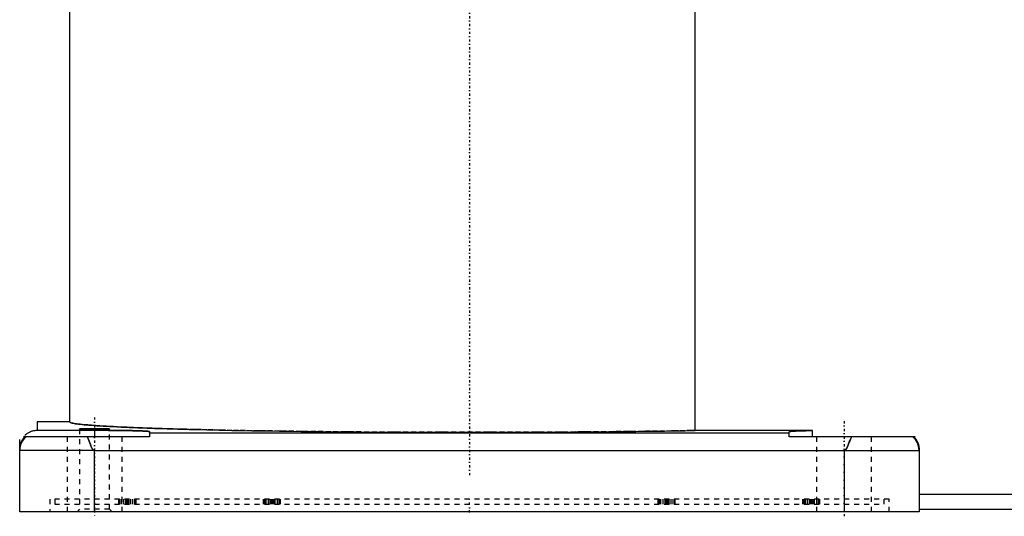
# Model space of a CAD drawing. Extents: x -565 to 216, y -1 to 791.
# Tile 1 of 13: x -90 to 107, y -1 to 99. Entities that reach past the tile are written whole.
import ezdxf

# ---------------------------------------------------------------- set-up
doc = ezdxf.new("R2010")
doc.units = 0
doc.linetypes.add('CENTER', pattern=[1.5, 0.45, -0.5, 0.05, -0.5])
doc.linetypes.add('DASHED', pattern=[2, 1, -1])
for name, color, linetype in [('AM_0', 7, 'CONTINUOUS'), ('AM_3', 7, 'DASHED'), ('AM_7', 7, 'CENTER')]:
    doc.layers.add(name, color=color, linetype=linetype)

msp = doc.modelspace()

# ---------------------------------------------------------------- linework, layer by layer
at = {"layer": 'AM_0', "color": 7, "linetype": 'CONTINUOUS'}
for p, q in [((-80, 168.5), (-80, 18)), ((45.21, 16.27), (45.21, 114.38)), ((-86.5, 18), (-86.5, 16.32)), ((-80, 18), (-86.5, 18)), ((-86.5, 16.32), (-75, 16.32)), ((-78, 16.53), (-78, 16.59)), ((-75, 16.32), (-75, 15)), ((-72, 16.59), (-72, 16.53)), ((-64, 16.04), (-64, 15)), ((68.68, 16.27), (45.21, 16.27)), ((64, 15), (64, 16.04)), ((68.68, 15), (68.68, 16.27)), ((-90, 0), (-90, 14.5)), ((-64, 15), (-89.24, 15)), ((64, 15.73), (-64, 15.73)), ((89.2, 15), (64, 15)), ((-75.14, 12.3), (-90, 12.3)), ((-75.14, 12.3), (-75, 12.23)), ((-75, 0), (-75, 12.23)), ((75, 12.23), (-75, 12.23)), ((75, 12.23), (75.14, 12.3)), ((75, 12.23), (75, 0)), ((75.14, 12.3), (90, 12.3)), ((90, 12.77), (90, 0)), ((90, 3.5), (157.5, 3.5)), ((90, 0), (-90, 0)), ((90, 0.5), (157.5, 0.5))]:
    msp.add_line(p, q, dxfattribs=at)
for points in [[(-80, 18, 0), (-80, 17.98, 0), (-79.96, 17.94, 0), (-79.9, 17.89, 0), (-79.85, 17.87, 0), (-79.8, 17.85, 0), (-79.67, 17.81, 0), (-79.51, 17.77, 0), (-79.32, 17.73, 0), (-79.09, 17.69, 0), (-78.83, 17.64, 0), (-78.69, 17.62, 0), (-78.55, 17.6, 0), (-78.22, 17.56, 0), (-77.87, 17.52, 0), (-77.49, 17.48, 0), (-77.07, 17.44, 0), (-76.62, 17.4, 0), (-76.39, 17.38, 0), (-76.15, 17.36, 0), (-75.64, 17.32, 0), (-75.1, 17.28, 0), (-74.82, 17.26, 0), (-74.53, 17.24, 0), (-73.93, 17.2, 0), (-73.3, 17.16, 0), (-72.97, 17.14, 0), (-72.64, 17.12, 0), (-71.95, 17.08, 0), (-71.24, 17.05, 0), (-70.49, 17.01, 0), (-69.71, 16.97, 0), (-68.91, 16.94, 0), (-68.5, 16.92, 0), (-68.08, 16.9, 0), (-67.22, 16.86, 0), (-66.34, 16.83, 0), (-65.42, 16.79, 0), (-64.49, 16.76, 0), (-63.52, 16.73, 0), (-63.03, 16.71, 0), (-62.53, 16.69, 0), (-61.51, 16.66, 0), (-60.47, 16.63, 0), (-59.41, 16.6, 0), (-58.32, 16.57, 0), (-57.21, 16.54, 0), (-56.64, 16.52, 0), (-56.07, 16.51, 0), (-54.91, 16.48, 0), (-53.73, 16.45, 0), (-52.53, 16.42, 0), (-51.31, 16.39, 0), (-50.06, 16.37, 0), (-49.43, 16.35, 0), (-48.8, 16.34, 0), (-47.51, 16.31, 0), (-46.21, 16.29, 0), (-44.89, 16.27, 0), (-43.55, 16.24, 0), (-42.19, 16.22, 0), (-41.5, 16.21, 0), (-40.81, 16.2, 0), (-39.42, 16.18, 0), (-38.01, 16.16, 0), (-37.3, 16.15, 0), (-36.59, 16.14, 0), (-35.15, 16.12, 0), (-33.7, 16.1, 0), (-32.97, 16.09, 0), (-32.24, 16.08, 0), (-30.76, 16.07, 0), (-29.27, 16.05, 0), (-27.76, 16.04, 0), (-26.25, 16.02, 0), (-24.72, 16.01, 0), (-23.96, 16, 0), (-23.19, 16, 0), (-21.65, 15.98, 0), (-20.09, 15.97, 0), (-18.53, 15.96, 0), (-16.96, 15.95, 0), (-15.39, 15.94, 0), (-14.6, 15.94, 0), (-13.81, 15.94, 0), (-12.22, 15.93, 0), (-10.63, 15.92, 0), (-9.03, 15.92, 0), (-7.43, 15.91, 0), (-5.83, 15.91, 0), (-5.03, 15.91, 0), (-4.22, 15.91, 0), (-2.62, 15.91, 0), (-1.01, 15.91, 0), (0.6, 15.91, 0), (2.21, 15.91, 0), (3.81, 15.91, 0), (4.62, 15.91, 0), (5.42, 15.91, 0), (7.02, 15.91, 0), (8.62, 15.92, 0), (10.22, 15.92, 0), (11.81, 15.93, 0), (13.4, 15.93, 0), (14.19, 15.94, 0), (14.99, 15.94, 0), (16.56, 15.95, 0), (18.13, 15.96, 0), (18.91, 15.96, 0), (19.7, 15.97, 0), (21.25, 15.98, 0), (22.8, 15.99, 0), (23.57, 16, 0), (24.33, 16, 0), (25.86, 16.02, 0), (27.38, 16.03, 0), (28.88, 16.05, 0), (30.38, 16.06, 0), (31.86, 16.08, 0), (32.59, 16.09, 0), (33.33, 16.1, 0), (34.78, 16.11, 0), (36.22, 16.13, 0), (37.65, 16.15, 0), (39.06, 16.17, 0), (40.46, 16.19, 0), (41.15, 16.2, 0), (41.84, 16.21, 0), (43.2, 16.24, 0), (44.54, 16.26, 0), (45.21, 16.27, 0)], [(-88.99, 15.29, 0), (-88.93, 15.34, 0), (-88.82, 15.45, 0), (-88.7, 15.55, 0), (-88.64, 15.59, 0), (-88.58, 15.64, 0), (-88.45, 15.73, 0), (-88.32, 15.81, 0), (-88.19, 15.89, 0), (-88.06, 15.96, 0), (-87.92, 16.02, 0), (-87.85, 16.05, 0), (-87.78, 16.08, 0), (-87.63, 16.14, 0), (-87.48, 16.18, 0), (-87.34, 16.22, 0), (-87.19, 16.26, 0), (-87.04, 16.28, 0), (-86.96, 16.29, 0), (-86.88, 16.3, 0), (-86.73, 16.32, 0), (-86.58, 16.32, 0), (-86.5, 16.32, 0)], [(-78, 16.59, 0), (-78, 16.59, 0), (-78, 16.59, 0), (-77.99, 16.59, 0), (-77.99, 16.59, 0), (-77.98, 16.59, 0), (-77.97, 16.6, 0), (-77.96, 16.6, 0), (-77.95, 16.6, 0), (-77.93, 16.6, 0), (-77.91, 16.61, 0), (-77.9, 16.61, 0), (-77.89, 16.61, 0), (-77.86, 16.61, 0), (-77.83, 16.61, 0), (-77.8, 16.61, 0), (-77.77, 16.62, 0), (-77.74, 16.62, 0), (-77.72, 16.62, 0), (-77.7, 16.62, 0), (-77.66, 16.62, 0), (-77.62, 16.62, 0), (-77.6, 16.63, 0), (-77.58, 16.63, 0), (-77.53, 16.63, 0), (-77.48, 16.63, 0), (-77.46, 16.63, 0), (-77.43, 16.63, 0), (-77.38, 16.63, 0), (-77.33, 16.64, 0), (-77.27, 16.64, 0), (-77.21, 16.64, 0), (-77.15, 16.64, 0), (-77.12, 16.64, 0), (-77.09, 16.64, 0), (-77.03, 16.64, 0), (-76.96, 16.65, 0), (-76.89, 16.65, 0), (-76.83, 16.65, 0), (-76.76, 16.65, 0), (-76.72, 16.65, 0), (-76.68, 16.65, 0), (-76.61, 16.65, 0), (-76.54, 16.65, 0), (-76.46, 16.65, 0), (-76.39, 16.66, 0), (-76.31, 16.66, 0), (-76.27, 16.66, 0), (-76.23, 16.66, 0), (-76.15, 16.66, 0), (-76.07, 16.66, 0), (-75.98, 16.66, 0), (-75.9, 16.66, 0), (-75.82, 16.66, 0), (-75.78, 16.66, 0), (-75.73, 16.66, 0), (-75.65, 16.66, 0), (-75.56, 16.66, 0), (-75.48, 16.66, 0), (-75.39, 16.66, 0), (-75.3, 16.66, 0), (-75.26, 16.66, 0), (-75.22, 16.66, 0), (-75.13, 16.66, 0), (-75.04, 16.66, 0), (-75, 16.66, 0), (-74.96, 16.66, 0), (-74.87, 16.66, 0), (-74.78, 16.66, 0), (-74.74, 16.66, 0), (-74.7, 16.66, 0), (-74.61, 16.66, 0), (-74.52, 16.66, 0), (-74.44, 16.66, 0), (-74.35, 16.66, 0), (-74.27, 16.66, 0), (-74.22, 16.66, 0), (-74.18, 16.66, 0), (-74.1, 16.66, 0), (-74.02, 16.66, 0), (-73.93, 16.66, 0), (-73.85, 16.66, 0), (-73.77, 16.66, 0), (-73.73, 16.66, 0), (-73.69, 16.66, 0), (-73.61, 16.66, 0), (-73.54, 16.65, 0), (-73.46, 16.65, 0), (-73.39, 16.65, 0), (-73.32, 16.65, 0), (-73.28, 16.65, 0), (-73.24, 16.65, 0), (-73.17, 16.65, 0), (-73.11, 16.65, 0), (-73.04, 16.65, 0), (-72.97, 16.64, 0), (-72.91, 16.64, 0), (-72.88, 16.64, 0), (-72.85, 16.64, 0), (-72.79, 16.64, 0), (-72.73, 16.64, 0), (-72.67, 16.64, 0), (-72.62, 16.63, 0), (-72.57, 16.63, 0), (-72.54, 16.63, 0), (-72.52, 16.63, 0), (-72.47, 16.63, 0), (-72.42, 16.63, 0), (-72.4, 16.63, 0), (-72.38, 16.62, 0), (-72.34, 16.62, 0), (-72.3, 16.62, 0), (-72.28, 16.62, 0), (-72.26, 16.62, 0), (-72.23, 16.62, 0), (-72.2, 16.61, 0), (-72.17, 16.61, 0), (-72.14, 16.61, 0), (-72.11, 16.61, 0), (-72.1, 16.61, 0), (-72.09, 16.61, 0), (-72.07, 16.6, 0), (-72.05, 16.6, 0), (-72.04, 16.6, 0), (-72.03, 16.6, 0), (-72.02, 16.59, 0), (-72.01, 16.59, 0), (-72.01, 16.59, 0), (-72, 16.59, 0), (-72, 16.59, 0), (-72, 16.59, 0)], [(-72, 16.53, 0), (-72, 16.53, 0), (-72, 16.53, 0), (-72.01, 16.53, 0), (-72.01, 16.53, 0), (-72.02, 16.53, 0), (-72.03, 16.52, 0), (-72.04, 16.52, 0), (-72.05, 16.52, 0), (-72.07, 16.52, 0), (-72.09, 16.51, 0), (-72.1, 16.51, 0), (-72.11, 16.51, 0), (-72.14, 16.51, 0), (-72.17, 16.51, 0), (-72.2, 16.51, 0), (-72.23, 16.5, 0), (-72.26, 16.5, 0), (-72.28, 16.5, 0), (-72.3, 16.5, 0), (-72.34, 16.5, 0), (-72.38, 16.5, 0), (-72.4, 16.49, 0), (-72.42, 16.49, 0), (-72.47, 16.49, 0), (-72.52, 16.49, 0), (-72.54, 16.49, 0), (-72.57, 16.49, 0), (-72.62, 16.49, 0), (-72.67, 16.48, 0), (-72.73, 16.48, 0), (-72.79, 16.48, 0), (-72.85, 16.48, 0), (-72.88, 16.48, 0), (-72.91, 16.48, 0), (-72.97, 16.48, 0), (-73.04, 16.47, 0), (-73.11, 16.47, 0), (-73.17, 16.47, 0), (-73.24, 16.47, 0), (-73.28, 16.47, 0), (-73.32, 16.47, 0), (-73.39, 16.47, 0), (-73.46, 16.47, 0), (-73.54, 16.46, 0), (-73.61, 16.46, 0), (-73.69, 16.46, 0), (-73.73, 16.46, 0), (-73.77, 16.46, 0), (-73.85, 16.46, 0), (-73.93, 16.46, 0), (-74.02, 16.46, 0), (-74.1, 16.46, 0), (-74.18, 16.46, 0), (-74.22, 16.46, 0), (-74.27, 16.46, 0), (-74.35, 16.46, 0), (-74.44, 16.46, 0), (-74.52, 16.46, 0), (-74.61, 16.46, 0), (-74.7, 16.46, 0), (-74.74, 16.46, 0), (-74.78, 16.46, 0), (-74.87, 16.46, 0), (-74.96, 16.46, 0), (-75, 16.46, 0), (-75.04, 16.46, 0), (-75.13, 16.46, 0), (-75.22, 16.46, 0), (-75.26, 16.46, 0), (-75.3, 16.46, 0), (-75.39, 16.46, 0), (-75.48, 16.46, 0), (-75.56, 16.46, 0), (-75.65, 16.46, 0), (-75.73, 16.46, 0), (-75.78, 16.46, 0), (-75.82, 16.46, 0), (-75.9, 16.46, 0), (-75.98, 16.46, 0), (-76.07, 16.46, 0), (-76.15, 16.46, 0), (-76.23, 16.46, 0), (-76.27, 16.46, 0), (-76.31, 16.46, 0), (-76.39, 16.46, 0), (-76.46, 16.46, 0), (-76.54, 16.47, 0), (-76.61, 16.47, 0), (-76.68, 16.47, 0), (-76.72, 16.47, 0), (-76.76, 16.47, 0), (-76.83, 16.47, 0), (-76.89, 16.47, 0), (-76.96, 16.47, 0), (-77.03, 16.48, 0), (-77.09, 16.48, 0), (-77.12, 16.48, 0), (-77.15, 16.48, 0), (-77.21, 16.48, 0), (-77.27, 16.48, 0), (-77.33, 16.48, 0), (-77.38, 16.49, 0), (-77.43, 16.49, 0), (-77.46, 16.49, 0), (-77.48, 16.49, 0), (-77.53, 16.49, 0), (-77.58, 16.49, 0), (-77.6, 16.49, 0), (-77.62, 16.5, 0), (-77.66, 16.5, 0), (-77.7, 16.5, 0), (-77.72, 16.5, 0), (-77.74, 16.5, 0), (-77.77, 16.5, 0), (-77.8, 16.51, 0), (-77.83, 16.51, 0), (-77.86, 16.51, 0), (-77.89, 16.51, 0), (-77.9, 16.51, 0), (-77.91, 16.51, 0), (-77.93, 16.52, 0), (-77.95, 16.52, 0), (-77.96, 16.52, 0), (-77.97, 16.52, 0), (-77.98, 16.53, 0), (-77.99, 16.53, 0), (-77.99, 16.53, 0), (-78, 16.53, 0), (-78, 16.53, 0), (-78, 16.53, 0)], [(-75, 16.32, 0), (-74.92, 16.32, 0), (-74.76, 16.32, 0), (-74.6, 16.32, 0), (-74.52, 16.32, 0), (-74.44, 16.32, 0), (-74.28, 16.32, 0), (-74.12, 16.32, 0), (-73.96, 16.32, 0), (-73.8, 16.32, 0), (-73.64, 16.32, 0), (-73.56, 16.32, 0), (-73.48, 16.32, 0), (-73.33, 16.32, 0), (-73.17, 16.32, 0), (-73.01, 16.32, 0), (-72.85, 16.32, 0), (-72.7, 16.32, 0), (-72.62, 16.32, 0), (-72.54, 16.32, 0), (-72.39, 16.32, 0), (-72.23, 16.31, 0), (-72.15, 16.31, 0), (-72.08, 16.31, 0), (-71.92, 16.31, 0), (-71.77, 16.31, 0), (-71.69, 16.31, 0), (-71.62, 16.31, 0), (-71.46, 16.31, 0), (-71.31, 16.31, 0), (-71.16, 16.31, 0), (-71.01, 16.3, 0), (-70.86, 16.3, 0), (-70.79, 16.3, 0), (-70.72, 16.3, 0), (-70.57, 16.3, 0), (-70.42, 16.3, 0), (-70.28, 16.3, 0), (-70.13, 16.29, 0), (-69.99, 16.29, 0), (-69.92, 16.29, 0), (-69.85, 16.29, 0), (-69.71, 16.29, 0), (-69.57, 16.29, 0), (-69.43, 16.28, 0), (-69.29, 16.28, 0), (-69.16, 16.28, 0), (-69.09, 16.28, 0), (-69.02, 16.28, 0), (-68.89, 16.28, 0), (-68.76, 16.27, 0), (-68.63, 16.27, 0), (-68.5, 16.27, 0), (-68.37, 16.27, 0), (-68.3, 16.26, 0), (-68.24, 16.26, 0), (-68.11, 16.26, 0), (-67.99, 16.26, 0), (-67.87, 16.26, 0), (-67.75, 16.25, 0), (-67.63, 16.25, 0), (-67.57, 16.25, 0), (-67.51, 16.25, 0), (-67.39, 16.24, 0), (-67.28, 16.24, 0), (-67.22, 16.24, 0), (-67.17, 16.24, 0), (-67.05, 16.24, 0), (-66.94, 16.23, 0), (-66.89, 16.23, 0), (-66.84, 16.23, 0), (-66.73, 16.23, 0), (-66.63, 16.22, 0), (-66.52, 16.22, 0), (-66.42, 16.22, 0), (-66.32, 16.21, 0), (-66.27, 16.21, 0), (-66.22, 16.21, 0), (-66.13, 16.21, 0), (-66.04, 16.2, 0), (-65.94, 16.2, 0), (-65.85, 16.2, 0), (-65.77, 16.19, 0), (-65.72, 16.19, 0), (-65.68, 16.19, 0), (-65.6, 16.19, 0), (-65.51, 16.18, 0), (-65.43, 16.18, 0), (-65.36, 16.17, 0), (-65.28, 16.17, 0), (-65.24, 16.17, 0), (-65.21, 16.17, 0), (-65.13, 16.16, 0), (-65.06, 16.16, 0), (-65, 16.16, 0), (-64.93, 16.15, 0), (-64.87, 16.15, 0), (-64.84, 16.15, 0), (-64.81, 16.14, 0), (-64.75, 16.14, 0), (-64.69, 16.14, 0), (-64.64, 16.13, 0), (-64.58, 16.13, 0), (-64.53, 16.12, 0), (-64.51, 16.12, 0), (-64.49, 16.12, 0), (-64.44, 16.12, 0), (-64.4, 16.11, 0), (-64.37, 16.11, 0), (-64.35, 16.11, 0), (-64.32, 16.1, 0), (-64.28, 16.1, 0), (-64.26, 16.1, 0), (-64.24, 16.1, 0), (-64.21, 16.09, 0), (-64.18, 16.09, 0), (-64.15, 16.08, 0), (-64.13, 16.08, 0), (-64.1, 16.08, 0), (-64.09, 16.07, 0), (-64.08, 16.07, 0), (-64.07, 16.07, 0), (-64.05, 16.06, 0), (-64.04, 16.06, 0), (-64.02, 16.05, 0), (-64.01, 16.05, 0), (-64.01, 16.05, 0), (-64.01, 16.05, 0), (-64, 16.04, 0), (-64, 16.04, 0), (-64, 16.04, 0)], [(64, 16.04, 0), (64, 16.04, 0), (64.04, 16.06, 0), (64.1, 16.07, 0), (64.14, 16.08, 0), (64.19, 16.09, 0), (64.31, 16.1, 0), (64.47, 16.12, 0), (64.65, 16.13, 0), (64.87, 16.15, 0), (65.11, 16.16, 0), (65.24, 16.17, 0), (65.38, 16.18, 0), (65.67, 16.19, 0), (66, 16.2, 0), (66.35, 16.21, 0), (66.72, 16.23, 0), (67.12, 16.24, 0), (67.32, 16.24, 0), (67.54, 16.25, 0), (67.98, 16.26, 0), (68.44, 16.27, 0), (68.68, 16.27, 0)], [(-90, 12.53, 0), (-90, 12.61, 0), (-89.99, 12.76, 0), (-89.98, 12.91, 0), (-89.97, 12.99, 0), (-89.96, 13.06, 0), (-89.93, 13.21, 0), (-89.9, 13.36, 0), (-89.86, 13.51, 0), (-89.82, 13.65, 0), (-89.76, 13.8, 0), (-89.74, 13.87, 0), (-89.71, 13.94, 0), (-89.64, 14.08, 0), (-89.57, 14.21, 0), (-89.5, 14.34, 0), (-89.42, 14.47, 0), (-89.33, 14.6, 0), (-89.28, 14.66, 0), (-89.24, 14.72, 0), (-89.14, 14.83, 0), (-89.04, 14.95, 0), (-88.99, 15, 0)], [(-76.51, 15, 0), (-76.47, 14.94, 0), (-76.39, 14.8, 0), (-76.32, 14.66, 0), (-76.28, 14.58, 0), (-76.25, 14.5, 0), (-76.18, 14.33, 0), (-76.11, 14.15, 0), (-76.04, 13.97, 0), (-75.97, 13.79, 0), (-75.9, 13.6, 0), (-75.86, 13.51, 0), (-75.83, 13.42, 0), (-75.75, 13.24, 0), (-75.68, 13.07, 0), (-75.61, 12.9, 0), (-75.53, 12.76, 0), (-75.48, 12.68, 0), (-75.47, 12.66, 0), (-75.46, 12.64, 0), (-75.45, 12.63, 0), (-75.45, 12.62, 0), (-75.43, 12.6, 0), (-75.42, 12.58, 0), (-75.41, 12.57, 0), (-75.41, 12.56, 0), (-75.39, 12.54, 0), (-75.38, 12.52, 0), (-75.37, 12.51, 0), (-75.37, 12.5, 0), (-75.35, 12.49, 0), (-75.34, 12.47, 0), (-75.33, 12.45, 0), (-75.31, 12.44, 0), (-75.3, 12.42, 0), (-75.29, 12.41, 0), (-75.28, 12.41, 0), (-75.27, 12.39, 0), (-75.25, 12.38, 0), (-75.24, 12.36, 0), (-75.22, 12.35, 0), (-75.2, 12.34, 0), (-75.19, 12.33, 0), (-75.18, 12.33, 0), (-75.17, 12.31, 0), (-75.15, 12.3, 0), (-75.14, 12.3, 0)], [(75.14, 12.3, 0), (75.15, 12.3, 0), (75.16, 12.31, 0), (75.18, 12.32, 0), (75.19, 12.33, 0), (75.2, 12.34, 0), (75.21, 12.35, 0), (75.23, 12.36, 0), (75.25, 12.37, 0), (75.26, 12.39, 0), (75.27, 12.4, 0), (75.28, 12.41, 0), (75.29, 12.41, 0), (75.3, 12.43, 0), (75.32, 12.44, 0), (75.33, 12.46, 0), (75.34, 12.47, 0), (75.36, 12.49, 0), (75.36, 12.5, 0), (75.37, 12.51, 0), (75.38, 12.53, 0), (75.4, 12.54, 0), (75.4, 12.55, 0), (75.41, 12.56, 0), (75.42, 12.58, 0), (75.44, 12.6, 0), (75.44, 12.61, 0), (75.45, 12.62, 0), (75.46, 12.64, 0), (75.48, 12.66, 0), (75.49, 12.69, 0), (75.5, 12.71, 0), (75.52, 12.73, 0), (75.52, 12.74, 0), (75.53, 12.76, 0), (75.54, 12.78, 0), (75.55, 12.8, 0), (75.6, 12.89, 0), (75.67, 13.05, 0), (75.75, 13.23, 0), (75.82, 13.41, 0), (75.86, 13.5, 0), (75.89, 13.59, 0), (75.96, 13.78, 0), (76.03, 13.96, 0), (76.1, 14.14, 0), (76.17, 14.32, 0), (76.25, 14.49, 0), (76.28, 14.57, 0), (76.32, 14.65, 0), (76.39, 14.8, 0), (76.47, 14.94, 0), (76.51, 15, 0)], [(88.99, 15, 0), (89.04, 14.95, 0), (89.14, 14.83, 0), (89.24, 14.72, 0), (89.28, 14.66, 0), (89.33, 14.6, 0), (89.42, 14.47, 0), (89.5, 14.34, 0), (89.57, 14.21, 0), (89.64, 14.08, 0), (89.71, 13.94, 0), (89.74, 13.87, 0), (89.76, 13.8, 0), (89.82, 13.65, 0), (89.86, 13.51, 0), (89.9, 13.36, 0), (89.93, 13.21, 0), (89.96, 13.06, 0), (89.97, 12.99, 0), (89.98, 12.91, 0), (89.99, 12.76, 0), (90, 12.61, 0), (90, 12.53, 0)]]:
    msp.add_polyline3d(points, dxfattribs=at)
for centre, start, end in [((-86.5, 12.3), 129.5177, 180), ((86.5, 12.3), 0, 50.4823)]:
    msp.add_arc(centre, 3.5, start, end, dxfattribs=at)
at = {"layer": 'AM_3', "color": 6, "linetype": 'DASHED'}
for p, q in [((-78, 16.53), (-78, 0.5)), ((-72, 0.5), (-72, 16.53)), ((-80.5, 15), (-80.5, 0)), ((-69.5, 0), (-69.5, 15)), ((69.5, 15), (69.5, 0)), ((80.5, 0), (80.5, 15)), ((-84, 2.5), (-84, 0)), ((84, 2.5), (-84, 2.5)), ((-83, 2.5), (-83, 1.5)), ((-70.13, 1.5), (-70.13, 2.5)), ((-69.88, 1.5), (-69.88, 2.5)), ((-69.59, 1.5), (-69.59, 2.5)), ((-69.15, 1.5), (-69.15, 2.5)), ((-68.77, 1.5), (-68.77, 2.5)), ((-68.52, 1.5), (-68.52, 2.5)), ((-68.33, 1.5), (-68.33, 2.5)), ((-68.08, 1.5), (-68.08, 2.5)), ((-67.77, 1.5), (-67.77, 2.5)), ((-67.33, 1.5), (-67.33, 2.5)), ((-66.97, 1.5), (-66.97, 2.5)), ((-66.72, 1.5), (-66.72, 2.5)), ((-41.21, 1.5), (-41.21, 2.5)), ((-40.96, 1.5), (-40.96, 2.5)), ((-40.67, 1.5), (-40.67, 2.5)), ((-40.23, 1.5), (-40.23, 2.5)), ((-39.85, 1.5), (-39.85, 2.5)), ((-39.6, 1.5), (-39.6, 2.5)), ((-39.41, 1.5), (-39.41, 2.5)), ((-39.16, 1.5), (-39.16, 2.5)), ((-38.85, 1.5), (-38.85, 2.5)), ((-38.41, 1.5), (-38.41, 2.5)), ((-38.05, 1.5), (-38.05, 2.5)), ((-37.8, 1.5), (-37.8, 2.5)), ((37.8, 1.5), (37.8, 2.5)), ((38.05, 1.5), (38.05, 2.5)), ((38.34, 1.5), (38.34, 2.5)), ((38.78, 1.5), (38.78, 2.5)), ((39.16, 1.5), (39.16, 2.5)), ((39.41, 1.5), (39.41, 2.5)), ((39.6, 1.5), (39.6, 2.5)), ((39.85, 1.5), (39.85, 2.5)), ((40.16, 1.5), (40.16, 2.5)), ((40.6, 1.5), (40.6, 2.5)), ((40.96, 1.5), (40.96, 2.5)), ((41.21, 1.5), (41.21, 2.5)), ((66.72, 1.5), (66.72, 2.5)), ((66.97, 1.5), (66.97, 2.5)), ((67.26, 1.5), (67.26, 2.5)), ((67.7, 1.5), (67.7, 2.5)), ((68.08, 1.5), (68.08, 2.5)), ((68.33, 1.5), (68.33, 2.5)), ((68.52, 1.5), (68.52, 2.5)), ((68.77, 1.5), (68.77, 2.5)), ((69.08, 1.5), (69.08, 2.5)), ((69.52, 1.5), (69.52, 2.5)), ((69.88, 1.5), (69.88, 2.5)), ((70.13, 1.5), (70.13, 2.5)), ((83, 1.5), (83, 2.5)), ((84, 0), (84, 2.5)), ((-83, 1.5), (83, 1.5)), ((-78, 0.5), (-78.5, 0)), ((-72, 0.5), (-78, 0.5)), ((-71.5, 0), (-72, 0.5))]:
    msp.add_line(p, q, dxfattribs=at)
for points in [[(45.21, 16.27, 0), (44.54, 16.26, 0), (43.2, 16.24, 0), (41.84, 16.21, 0), (41.15, 16.2, 0), (40.46, 16.19, 0), (39.06, 16.17, 0), (37.65, 16.15, 0), (36.22, 16.13, 0), (34.78, 16.11, 0), (33.33, 16.1, 0), (32.59, 16.09, 0), (31.86, 16.08, 0), (30.38, 16.06, 0), (28.88, 16.05, 0), (27.38, 16.03, 0), (25.86, 16.02, 0), (24.33, 16, 0), (23.57, 16, 0), (22.8, 15.99, 0), (21.25, 15.98, 0), (19.7, 15.97, 0), (18.91, 15.96, 0), (18.13, 15.96, 0), (16.56, 15.95, 0), (14.99, 15.94, 0), (14.19, 15.94, 0), (13.4, 15.93, 0), (11.81, 15.93, 0), (10.22, 15.92, 0), (8.62, 15.92, 0), (7.02, 15.91, 0), (5.42, 15.91, 0), (4.62, 15.91, 0), (3.81, 15.91, 0), (2.21, 15.91, 0), (0.6, 15.91, 0), (-1.01, 15.91, 0), (-2.62, 15.91, 0), (-4.22, 15.91, 0), (-5.03, 15.91, 0), (-5.83, 15.91, 0), (-7.43, 15.91, 0), (-9.03, 15.92, 0), (-10.63, 15.92, 0), (-12.22, 15.93, 0), (-13.81, 15.94, 0), (-14.6, 15.94, 0), (-15.39, 15.94, 0), (-16.96, 15.95, 0), (-18.53, 15.96, 0), (-20.09, 15.97, 0), (-21.65, 15.98, 0), (-23.19, 16, 0), (-23.96, 16, 0), (-24.72, 16.01, 0), (-26.25, 16.02, 0), (-27.76, 16.04, 0), (-29.27, 16.05, 0), (-30.76, 16.07, 0), (-32.24, 16.08, 0), (-32.97, 16.09, 0), (-33.7, 16.1, 0), (-35.15, 16.12, 0), (-36.59, 16.14, 0), (-37.3, 16.15, 0), (-38.01, 16.16, 0), (-39.42, 16.18, 0), (-40.81, 16.2, 0), (-41.5, 16.21, 0), (-42.19, 16.22, 0), (-43.55, 16.24, 0), (-44.89, 16.27, 0), (-46.21, 16.29, 0), (-47.51, 16.31, 0), (-48.8, 16.34, 0), (-49.43, 16.35, 0), (-50.06, 16.37, 0), (-51.31, 16.39, 0), (-52.53, 16.42, 0), (-53.73, 16.45, 0), (-54.91, 16.48, 0), (-56.07, 16.51, 0), (-56.64, 16.52, 0), (-57.21, 16.54, 0), (-58.32, 16.57, 0), (-59.41, 16.6, 0), (-60.47, 16.63, 0), (-61.51, 16.66, 0), (-62.53, 16.69, 0), (-63.03, 16.71, 0), (-63.52, 16.73, 0), (-64.49, 16.76, 0), (-65.42, 16.79, 0), (-66.34, 16.83, 0), (-67.22, 16.86, 0), (-68.08, 16.9, 0), (-68.5, 16.92, 0), (-68.91, 16.94, 0), (-69.71, 16.97, 0), (-70.49, 17.01, 0), (-71.24, 17.05, 0), (-71.95, 17.08, 0), (-72.64, 17.12, 0), (-72.97, 17.14, 0), (-73.3, 17.16, 0), (-73.93, 17.2, 0), (-74.53, 17.24, 0), (-74.82, 17.26, 0), (-75.1, 17.28, 0), (-75.64, 17.32, 0), (-76.15, 17.36, 0), (-76.39, 17.38, 0), (-76.62, 17.4, 0), (-77.07, 17.44, 0), (-77.49, 17.48, 0), (-77.87, 17.52, 0), (-78.22, 17.56, 0), (-78.55, 17.6, 0), (-78.69, 17.62, 0), (-78.83, 17.64, 0), (-79.09, 17.69, 0), (-79.32, 17.73, 0), (-79.51, 17.77, 0), (-79.67, 17.81, 0), (-79.8, 17.85, 0), (-79.85, 17.87, 0), (-79.9, 17.89, 0), (-79.96, 17.94, 0), (-80, 17.98, 0), (-80, 18, 0)], [(-75, 16.64, 0), (-75.02, 16.64, 0), (-75.07, 16.64, 0), (-75.11, 16.64, 0), (-75.13, 16.64, 0), (-75.15, 16.64, 0), (-75.2, 16.64, 0), (-75.24, 16.64, 0), (-75.28, 16.64, 0), (-75.33, 16.64, 0), (-75.37, 16.64, 0), (-75.39, 16.64, 0), (-75.41, 16.64, 0), (-75.46, 16.64, 0), (-75.5, 16.64, 0), (-75.54, 16.64, 0), (-75.59, 16.64, 0), (-75.63, 16.64, 0), (-75.65, 16.64, 0), (-75.67, 16.64, 0), (-75.71, 16.64, 0), (-75.76, 16.64, 0), (-75.78, 16.64, 0), (-75.8, 16.64, 0), (-75.84, 16.64, 0), (-75.88, 16.63, 0), (-75.9, 16.63, 0), (-75.92, 16.63, 0), (-75.96, 16.63, 0), (-76.01, 16.63, 0), (-76.05, 16.63, 0), (-76.09, 16.63, 0), (-76.13, 16.63, 0), (-76.15, 16.63, 0), (-76.17, 16.63, 0), (-76.21, 16.63, 0), (-76.25, 16.63, 0), (-76.29, 16.63, 0), (-76.33, 16.63, 0), (-76.37, 16.63, 0), (-76.39, 16.63, 0), (-76.4, 16.63, 0), (-76.44, 16.63, 0), (-76.48, 16.63, 0), (-76.52, 16.63, 0), (-76.56, 16.63, 0), (-76.59, 16.63, 0), (-76.61, 16.63, 0), (-76.63, 16.63, 0), (-76.67, 16.63, 0), (-76.7, 16.62, 0), (-76.74, 16.62, 0), (-76.77, 16.62, 0), (-76.81, 16.62, 0), (-76.83, 16.62, 0), (-76.84, 16.62, 0), (-76.88, 16.62, 0), (-76.91, 16.62, 0), (-76.95, 16.62, 0), (-76.98, 16.62, 0), (-77.01, 16.62, 0), (-77.03, 16.62, 0), (-77.04, 16.62, 0), (-77.07, 16.62, 0), (-77.11, 16.62, 0), (-77.12, 16.62, 0), (-77.14, 16.61, 0), (-77.17, 16.61, 0), (-77.2, 16.61, 0), (-77.21, 16.61, 0), (-77.23, 16.61, 0), (-77.26, 16.61, 0), (-77.28, 16.61, 0), (-77.31, 16.61, 0), (-77.34, 16.61, 0), (-77.37, 16.61, 0), (-77.38, 16.61, 0), (-77.39, 16.61, 0), (-77.42, 16.61, 0), (-77.44, 16.61, 0), (-77.47, 16.6, 0), (-77.49, 16.6, 0), (-77.52, 16.6, 0), (-77.53, 16.6, 0), (-77.54, 16.6, 0), (-77.56, 16.6, 0), (-77.59, 16.6, 0), (-77.61, 16.6, 0), (-77.63, 16.6, 0), (-77.65, 16.6, 0), (-77.66, 16.6, 0), (-77.67, 16.6, 0), (-77.69, 16.59, 0), (-77.71, 16.59, 0), (-77.73, 16.59, 0), (-77.75, 16.59, 0), (-77.76, 16.59, 0), (-77.77, 16.59, 0), (-77.78, 16.59, 0), (-77.8, 16.59, 0), (-77.81, 16.59, 0), (-77.83, 16.59, 0), (-77.84, 16.59, 0), (-77.85, 16.58, 0), (-77.86, 16.58, 0), (-77.87, 16.58, 0), (-77.88, 16.58, 0), (-77.89, 16.58, 0), (-77.9, 16.58, 0), (-77.9, 16.58, 0), (-77.91, 16.58, 0), (-77.92, 16.58, 0), (-77.93, 16.58, 0), (-77.93, 16.58, 0), (-77.94, 16.58, 0), (-77.95, 16.57, 0), (-77.96, 16.57, 0), (-77.97, 16.57, 0), (-77.97, 16.57, 0), (-77.97, 16.57, 0), (-77.98, 16.57, 0), (-77.98, 16.57, 0), (-77.99, 16.57, 0), (-77.99, 16.57, 0), (-77.99, 16.56, 0), (-78, 16.56, 0), (-78, 16.56, 0), (-78, 16.56, 0), (-78, 16.56, 0), (-78, 16.56, 0), (-78, 16.56, 0)], [(-78, 16.56, 0), (-78, 16.56, 0), (-78, 16.56, 0), (-77.99, 16.55, 0), (-77.99, 16.55, 0), (-77.98, 16.55, 0), (-77.97, 16.55, 0), (-77.96, 16.55, 0), (-77.95, 16.55, 0), (-77.93, 16.54, 0), (-77.91, 16.54, 0), (-77.9, 16.54, 0), (-77.89, 16.54, 0), (-77.86, 16.54, 0), (-77.83, 16.53, 0), (-77.8, 16.53, 0), (-77.77, 16.53, 0), (-77.74, 16.53, 0), (-77.72, 16.53, 0), (-77.7, 16.53, 0), (-77.66, 16.52, 0), (-77.62, 16.52, 0), (-77.6, 16.52, 0), (-77.58, 16.52, 0), (-77.53, 16.52, 0), (-77.48, 16.52, 0), (-77.46, 16.51, 0), (-77.43, 16.51, 0), (-77.38, 16.51, 0), (-77.33, 16.51, 0), (-77.27, 16.51, 0), (-77.21, 16.51, 0), (-77.15, 16.51, 0), (-77.12, 16.5, 0), (-77.09, 16.5, 0), (-77.03, 16.5, 0), (-76.96, 16.5, 0), (-76.89, 16.5, 0), (-76.83, 16.5, 0), (-76.76, 16.5, 0), (-76.72, 16.5, 0), (-76.68, 16.49, 0), (-76.61, 16.49, 0), (-76.54, 16.49, 0), (-76.46, 16.49, 0), (-76.39, 16.49, 0), (-76.31, 16.49, 0), (-76.27, 16.49, 0), (-76.23, 16.49, 0), (-76.15, 16.49, 0), (-76.07, 16.49, 0), (-75.98, 16.49, 0), (-75.9, 16.48, 0), (-75.82, 16.48, 0), (-75.78, 16.48, 0), (-75.73, 16.48, 0), (-75.65, 16.48, 0), (-75.56, 16.48, 0), (-75.48, 16.48, 0), (-75.39, 16.48, 0), (-75.3, 16.48, 0), (-75.26, 16.48, 0), (-75.22, 16.48, 0), (-75.13, 16.48, 0), (-75.04, 16.48, 0), (-75, 16.48, 0), (-74.96, 16.48, 0), (-74.87, 16.48, 0), (-74.78, 16.48, 0), (-74.74, 16.48, 0), (-74.7, 16.48, 0), (-74.61, 16.48, 0), (-74.52, 16.48, 0), (-74.44, 16.48, 0), (-74.35, 16.48, 0), (-74.27, 16.48, 0), (-74.22, 16.48, 0), (-74.18, 16.48, 0), (-74.1, 16.48, 0), (-74.02, 16.49, 0), (-73.93, 16.49, 0), (-73.85, 16.49, 0), (-73.77, 16.49, 0), (-73.73, 16.49, 0), (-73.69, 16.49, 0), (-73.61, 16.49, 0), (-73.54, 16.49, 0), (-73.46, 16.49, 0), (-73.39, 16.49, 0), (-73.32, 16.49, 0), (-73.28, 16.5, 0), (-73.24, 16.5, 0), (-73.17, 16.5, 0), (-73.11, 16.5, 0), (-73.04, 16.5, 0), (-72.97, 16.5, 0), (-72.91, 16.5, 0), (-72.88, 16.5, 0), (-72.85, 16.51, 0), (-72.79, 16.51, 0), (-72.73, 16.51, 0), (-72.67, 16.51, 0), (-72.62, 16.51, 0), (-72.57, 16.51, 0), (-72.54, 16.51, 0), (-72.52, 16.52, 0), (-72.47, 16.52, 0), (-72.42, 16.52, 0), (-72.4, 16.52, 0), (-72.38, 16.52, 0), (-72.34, 16.52, 0), (-72.3, 16.53, 0), (-72.28, 16.53, 0), (-72.26, 16.53, 0), (-72.23, 16.53, 0), (-72.2, 16.53, 0), (-72.17, 16.53, 0), (-72.14, 16.54, 0), (-72.11, 16.54, 0), (-72.1, 16.54, 0), (-72.09, 16.54, 0), (-72.07, 16.54, 0), (-72.05, 16.55, 0), (-72.04, 16.55, 0), (-72.03, 16.55, 0), (-72.02, 16.55, 0), (-72.01, 16.55, 0), (-72.01, 16.55, 0), (-72, 16.56, 0), (-72, 16.56, 0), (-72, 16.56, 0)], [(-72, 16.56, 0), (-72, 16.56, 0), (-72, 16.56, 0), (-72, 16.56, 0), (-72, 16.56, 0), (-72, 16.56, 0), (-72.01, 16.56, 0), (-72.01, 16.57, 0), (-72.01, 16.57, 0), (-72.02, 16.57, 0), (-72.02, 16.57, 0), (-72.03, 16.57, 0), (-72.03, 16.57, 0), (-72.03, 16.57, 0), (-72.04, 16.57, 0), (-72.05, 16.57, 0), (-72.06, 16.58, 0), (-72.07, 16.58, 0), (-72.07, 16.58, 0), (-72.08, 16.58, 0), (-72.09, 16.58, 0), (-72.1, 16.58, 0), (-72.1, 16.58, 0), (-72.11, 16.58, 0), (-72.12, 16.58, 0), (-72.13, 16.58, 0), (-72.14, 16.58, 0), (-72.15, 16.58, 0), (-72.16, 16.59, 0), (-72.17, 16.59, 0), (-72.19, 16.59, 0), (-72.2, 16.59, 0), (-72.22, 16.59, 0), (-72.23, 16.59, 0), (-72.24, 16.59, 0), (-72.25, 16.59, 0), (-72.27, 16.59, 0), (-72.29, 16.59, 0), (-72.31, 16.59, 0), (-72.33, 16.6, 0), (-72.34, 16.6, 0), (-72.35, 16.6, 0), (-72.37, 16.6, 0), (-72.39, 16.6, 0), (-72.41, 16.6, 0), (-72.44, 16.6, 0), (-72.46, 16.6, 0), (-72.47, 16.6, 0), (-72.48, 16.6, 0), (-72.51, 16.6, 0), (-72.53, 16.6, 0), (-72.56, 16.61, 0), (-72.58, 16.61, 0), (-72.61, 16.61, 0), (-72.62, 16.61, 0), (-72.63, 16.61, 0), (-72.66, 16.61, 0), (-72.69, 16.61, 0), (-72.72, 16.61, 0), (-72.74, 16.61, 0), (-72.77, 16.61, 0), (-72.79, 16.61, 0), (-72.8, 16.61, 0), (-72.83, 16.61, 0), (-72.86, 16.61, 0), (-72.88, 16.62, 0), (-72.89, 16.62, 0), (-72.93, 16.62, 0), (-72.96, 16.62, 0), (-72.97, 16.62, 0), (-72.99, 16.62, 0), (-73.02, 16.62, 0), (-73.05, 16.62, 0), (-73.09, 16.62, 0), (-73.12, 16.62, 0), (-73.16, 16.62, 0), (-73.17, 16.62, 0), (-73.19, 16.62, 0), (-73.23, 16.62, 0), (-73.26, 16.62, 0), (-73.3, 16.62, 0), (-73.33, 16.63, 0), (-73.37, 16.63, 0), (-73.39, 16.63, 0), (-73.41, 16.63, 0), (-73.44, 16.63, 0), (-73.48, 16.63, 0), (-73.52, 16.63, 0), (-73.56, 16.63, 0), (-73.6, 16.63, 0), (-73.61, 16.63, 0), (-73.63, 16.63, 0), (-73.67, 16.63, 0), (-73.71, 16.63, 0), (-73.75, 16.63, 0), (-73.79, 16.63, 0), (-73.83, 16.63, 0), (-73.85, 16.63, 0), (-73.87, 16.63, 0), (-73.91, 16.63, 0), (-73.95, 16.63, 0), (-73.99, 16.63, 0), (-74.04, 16.63, 0), (-74.08, 16.63, 0), (-74.1, 16.63, 0), (-74.12, 16.63, 0), (-74.16, 16.64, 0), (-74.2, 16.64, 0), (-74.22, 16.64, 0), (-74.24, 16.64, 0), (-74.29, 16.64, 0), (-74.33, 16.64, 0), (-74.35, 16.64, 0), (-74.37, 16.64, 0), (-74.41, 16.64, 0), (-74.46, 16.64, 0), (-74.5, 16.64, 0), (-74.54, 16.64, 0), (-74.59, 16.64, 0), (-74.61, 16.64, 0), (-74.63, 16.64, 0), (-74.67, 16.64, 0), (-74.72, 16.64, 0), (-74.76, 16.64, 0), (-74.8, 16.64, 0), (-74.85, 16.64, 0), (-74.87, 16.64, 0), (-74.89, 16.64, 0), (-74.93, 16.64, 0), (-74.98, 16.64, 0), (-75, 16.64, 0)], [(-64, 16.04, 0), (-64, 16.04, 0), (-64, 16.04, 0), (-64.01, 16.05, 0), (-64.01, 16.05, 0), (-64.01, 16.05, 0), (-64.02, 16.05, 0), (-64.04, 16.06, 0), (-64.05, 16.06, 0), (-64.07, 16.07, 0), (-64.08, 16.07, 0), (-64.09, 16.07, 0), (-64.1, 16.08, 0), (-64.13, 16.08, 0), (-64.15, 16.08, 0), (-64.18, 16.09, 0), (-64.21, 16.09, 0), (-64.24, 16.1, 0), (-64.26, 16.1, 0), (-64.28, 16.1, 0), (-64.32, 16.1, 0), (-64.35, 16.11, 0), (-64.37, 16.11, 0), (-64.4, 16.11, 0), (-64.44, 16.12, 0), (-64.49, 16.12, 0), (-64.51, 16.12, 0), (-64.53, 16.12, 0), (-64.58, 16.13, 0), (-64.64, 16.13, 0), (-64.69, 16.14, 0), (-64.75, 16.14, 0), (-64.81, 16.14, 0), (-64.84, 16.15, 0), (-64.87, 16.15, 0), (-64.93, 16.15, 0), (-65, 16.16, 0), (-65.06, 16.16, 0), (-65.13, 16.16, 0), (-65.21, 16.17, 0), (-65.24, 16.17, 0), (-65.28, 16.17, 0), (-65.36, 16.17, 0), (-65.43, 16.18, 0), (-65.51, 16.18, 0), (-65.6, 16.19, 0), (-65.68, 16.19, 0), (-65.72, 16.19, 0), (-65.77, 16.19, 0), (-65.85, 16.2, 0), (-65.94, 16.2, 0), (-66.04, 16.2, 0), (-66.13, 16.21, 0), (-66.22, 16.21, 0), (-66.27, 16.21, 0), (-66.32, 16.21, 0), (-66.42, 16.22, 0), (-66.52, 16.22, 0), (-66.63, 16.22, 0), (-66.73, 16.23, 0), (-66.84, 16.23, 0), (-66.89, 16.23, 0), (-66.94, 16.23, 0), (-67.05, 16.24, 0), (-67.17, 16.24, 0), (-67.22, 16.24, 0), (-67.28, 16.24, 0), (-67.39, 16.24, 0), (-67.51, 16.25, 0), (-67.57, 16.25, 0), (-67.63, 16.25, 0), (-67.75, 16.25, 0), (-67.87, 16.26, 0), (-67.99, 16.26, 0), (-68.11, 16.26, 0), (-68.24, 16.26, 0), (-68.3, 16.26, 0), (-68.37, 16.27, 0), (-68.5, 16.27, 0), (-68.63, 16.27, 0), (-68.76, 16.27, 0), (-68.89, 16.28, 0), (-69.02, 16.28, 0), (-69.09, 16.28, 0), (-69.16, 16.28, 0), (-69.29, 16.28, 0), (-69.43, 16.28, 0), (-69.57, 16.29, 0), (-69.71, 16.29, 0), (-69.85, 16.29, 0), (-69.92, 16.29, 0), (-69.99, 16.29, 0), (-70.13, 16.29, 0), (-70.28, 16.3, 0), (-70.42, 16.3, 0), (-70.57, 16.3, 0), (-70.72, 16.3, 0), (-70.79, 16.3, 0), (-70.86, 16.3, 0), (-71.01, 16.3, 0), (-71.16, 16.31, 0), (-71.31, 16.31, 0), (-71.46, 16.31, 0), (-71.62, 16.31, 0), (-71.69, 16.31, 0), (-71.77, 16.31, 0), (-71.92, 16.31, 0), (-72.08, 16.31, 0), (-72.15, 16.31, 0), (-72.23, 16.31, 0), (-72.39, 16.32, 0), (-72.54, 16.32, 0), (-72.62, 16.32, 0), (-72.7, 16.32, 0), (-72.85, 16.32, 0), (-73.01, 16.32, 0), (-73.17, 16.32, 0), (-73.33, 16.32, 0), (-73.48, 16.32, 0), (-73.56, 16.32, 0), (-73.64, 16.32, 0), (-73.8, 16.32, 0), (-73.96, 16.32, 0), (-74.12, 16.32, 0), (-74.28, 16.32, 0), (-74.44, 16.32, 0), (-74.52, 16.32, 0), (-74.6, 16.32, 0), (-74.76, 16.32, 0), (-74.92, 16.32, 0), (-75, 16.32, 0)], [(-75.14, 12.3, 0), (-75.15, 12.3, 0), (-75.16, 12.31, 0), (-75.18, 12.32, 0), (-75.19, 12.33, 0), (-75.2, 12.34, 0), (-75.21, 12.35, 0), (-75.23, 12.36, 0), (-75.25, 12.37, 0), (-75.26, 12.39, 0), (-75.27, 12.4, 0), (-75.28, 12.41, 0), (-75.29, 12.41, 0), (-75.3, 12.43, 0), (-75.32, 12.44, 0), (-75.33, 12.46, 0), (-75.34, 12.47, 0), (-75.36, 12.49, 0), (-75.36, 12.5, 0), (-75.37, 12.51, 0), (-75.38, 12.53, 0), (-75.4, 12.54, 0), (-75.4, 12.55, 0), (-75.41, 12.56, 0), (-75.42, 12.58, 0), (-75.44, 12.6, 0), (-75.44, 12.61, 0), (-75.45, 12.62, 0), (-75.46, 12.64, 0), (-75.48, 12.66, 0), (-75.49, 12.69, 0), (-75.5, 12.71, 0), (-75.52, 12.73, 0), (-75.52, 12.74, 0), (-75.53, 12.76, 0), (-75.54, 12.78, 0), (-75.55, 12.8, 0), (-75.6, 12.89, 0), (-75.67, 13.05, 0), (-75.75, 13.23, 0), (-75.82, 13.41, 0), (-75.86, 13.5, 0), (-75.89, 13.59, 0), (-75.96, 13.78, 0), (-76.03, 13.96, 0), (-76.1, 14.14, 0), (-76.17, 14.32, 0), (-76.25, 14.49, 0), (-76.28, 14.57, 0), (-76.32, 14.65, 0), (-76.39, 14.8, 0), (-76.47, 14.94, 0), (-76.51, 15, 0)], [(76.51, 15, 0), (76.47, 14.94, 0), (76.39, 14.8, 0), (76.32, 14.66, 0), (76.28, 14.58, 0), (76.25, 14.5, 0), (76.18, 14.33, 0), (76.11, 14.15, 0), (76.04, 13.97, 0), (75.97, 13.79, 0), (75.9, 13.6, 0), (75.86, 13.51, 0), (75.83, 13.42, 0), (75.75, 13.24, 0), (75.68, 13.07, 0), (75.61, 12.9, 0), (75.53, 12.76, 0), (75.48, 12.68, 0), (75.47, 12.66, 0), (75.46, 12.64, 0), (75.45, 12.63, 0), (75.45, 12.62, 0), (75.43, 12.6, 0), (75.42, 12.58, 0), (75.41, 12.57, 0), (75.41, 12.56, 0), (75.39, 12.54, 0), (75.38, 12.52, 0), (75.37, 12.51, 0), (75.37, 12.5, 0), (75.35, 12.49, 0), (75.34, 12.47, 0), (75.33, 12.45, 0), (75.31, 12.44, 0), (75.3, 12.42, 0), (75.29, 12.41, 0), (75.28, 12.41, 0), (75.27, 12.39, 0), (75.25, 12.38, 0), (75.24, 12.36, 0), (75.22, 12.35, 0), (75.2, 12.34, 0), (75.19, 12.33, 0), (75.18, 12.33, 0), (75.17, 12.31, 0), (75.15, 12.3, 0), (75.14, 12.3, 0)]]:
    msp.add_polyline3d(points, dxfattribs=at)
at = {"layer": 'AM_7', "color": 4, "linetype": 'CENTER'}
for p, q in [((0, 201.51), (0, 7.27)), ((-75, 18.9), (-75, -0.9)), ((75, 18.16), (75, -0.86)), ((0, -0.12), (0, 2.62))]:
    msp.add_line(p, q, dxfattribs=at)

doc.saveas('drawing.dxf')
